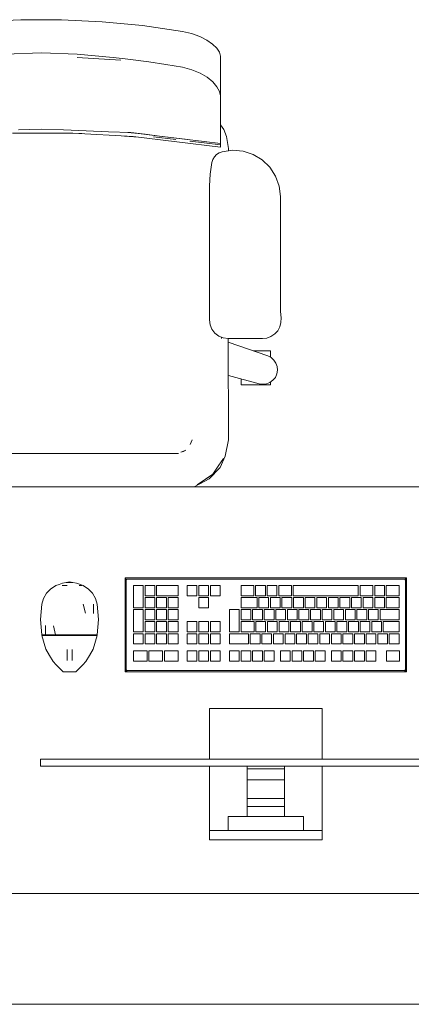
# Model space of a CAD drawing. Header units: millimetres. Extents: x -261 to 187, y -214 to 106.
# Tile 185 of 256: x -193.948 to -193.418, y -162.051 to -160.719. Entities that reach past the tile are written whole.
import ezdxf

# ---------------------------------------------------------------- set-up
doc = ezdxf.new("R2010")
doc.units = ezdxf.units.MM
doc.header["$LTSCALE"] = 0.005
doc.header["$MEASUREMENT"] = 0
for name, color, linetype, lineweight in [('IFC-Elemento construtivo genérico-Contorno', 9, 'Continuous', 5), ('IFC-Elemento de mobília-Contorno', 9, 'Continuous', 5), ('IFC-Laje-Contorno', 9, 'Continuous', 5), ('IFC-Parede-Contorno', 9, 'Continuous', 5)]:
    doc.layers.add(name, color=color, linetype=linetype, lineweight=lineweight)

msp = doc.modelspace()

# ---------------------------------------------------------------- linework, layer by layer
at = {"layer": 'IFC-Elemento construtivo genérico-Contorno', "lineweight": 5}
for p, q in [((-193.8058, -161.4741), (-193.8046, -161.4754)), ((-193.8058, -161.6011), (-193.8058, -161.4741)), ((-193.8058, -161.4741), (-193.4249, -161.4741)), ((-193.8046, -161.4754), (-193.8038, -161.4762)), ((-193.8031, -161.4759), (-193.8026, -161.4757)), ((-193.8029, -161.4758), (-193.8026, -161.4757)), ((-193.8026, -161.4757), (-193.428, -161.4757)), ((-193.428, -161.4757), (-193.4273, -161.476)), ((-193.4269, -161.4762), (-193.4261, -161.4754)), ((-193.4261, -161.4754), (-193.4249, -161.4741)), ((-193.4249, -161.6011), (-193.4249, -161.4741)), ((-193.9119, -161.4948), (-193.9062, -161.4889)), ((-193.9062, -161.4889), (-193.904, -161.4875)), ((-193.904, -161.4875), (-193.8993, -161.4845)), ((-193.8993, -161.4845), (-193.8948, -161.4829)), ((-193.8948, -161.4829), (-193.8903, -161.4812)), ((-193.8906, -161.4845), (-193.8841, -161.4845)), ((-193.8903, -161.4812), (-193.8855, -161.4804)), ((-193.8874, -161.4845), (-193.8841, -161.4845)), ((-193.8855, -161.4804), (-193.8809, -161.4796)), ((-193.8855, -161.4804), (-193.8763, -161.4804)), ((-193.8809, -161.4796), (-193.8763, -161.4804)), ((-193.8763, -161.4804), (-193.8715, -161.4812)), ((-193.8715, -161.4812), (-193.8625, -161.4845)), ((-193.8679, -161.4845), (-193.8641, -161.4845)), ((-193.8679, -161.4845), (-193.8658, -161.4845)), ((-193.8625, -161.4845), (-193.8577, -161.4875)), ((-193.8577, -161.4875), (-193.8556, -161.4889)), ((-193.8556, -161.4889), (-193.8499, -161.4948)), ((-193.8042, -161.4773), (-193.8038, -161.4762)), ((-193.8042, -161.4773), (-193.8039, -161.4765)), ((-193.8042, -161.4773), (-193.8041, -161.4769)), ((-193.8042, -161.5979), (-193.8042, -161.4773)), ((-193.8041, -161.4769), (-193.8039, -161.4765)), ((-193.8039, -161.4765), (-193.8038, -161.4762)), ((-193.8038, -161.4762), (-193.8029, -161.4758)), ((-193.8038, -161.4762), (-193.8031, -161.4759)), ((-193.7944, -161.5146), (-193.7944, -161.4845)), ((-193.7944, -161.4845), (-193.7812, -161.4845)), ((-193.7812, -161.5146), (-193.7812, -161.4845)), ((-193.7787, -161.4983), (-193.7787, -161.4845)), ((-193.7787, -161.4845), (-193.7655, -161.4845)), ((-193.7655, -161.4983), (-193.7655, -161.4845)), ((-193.7631, -161.4983), (-193.7631, -161.4845)), ((-193.7631, -161.4845), (-193.7341, -161.4845)), ((-193.7341, -161.4983), (-193.7341, -161.4845)), ((-193.7216, -161.4845), (-193.7084, -161.4845)), ((-193.7216, -161.4983), (-193.7216, -161.4845)), ((-193.7084, -161.4983), (-193.7084, -161.4845)), ((-193.706, -161.4845), (-193.6927, -161.4845)), ((-193.706, -161.4983), (-193.706, -161.4845)), ((-193.6927, -161.4983), (-193.6927, -161.4845)), ((-193.6903, -161.4845), (-193.677, -161.4845)), ((-193.6903, -161.4983), (-193.6903, -161.4845)), ((-193.677, -161.4983), (-193.677, -161.4845)), ((-193.6488, -161.4983), (-193.6488, -161.4845)), ((-193.6488, -161.4845), (-193.6315, -161.4845)), ((-193.6315, -161.4983), (-193.6315, -161.4845)), ((-193.6291, -161.4983), (-193.6291, -161.4845)), ((-193.6291, -161.4845), (-193.6158, -161.4845)), ((-193.6158, -161.4983), (-193.6158, -161.4845)), ((-193.6134, -161.4983), (-193.6134, -161.4845)), ((-193.6134, -161.4845), (-193.6002, -161.4845)), ((-193.6002, -161.4983), (-193.6002, -161.4845)), ((-193.5977, -161.4983), (-193.5977, -161.4845)), ((-193.5977, -161.4845), (-193.5806, -161.4845)), ((-193.5806, -161.4983), (-193.5806, -161.4845)), ((-193.5781, -161.4983), (-193.5781, -161.4845)), ((-193.5781, -161.4845), (-193.4902, -161.4845)), ((-193.4902, -161.4983), (-193.4902, -161.4845)), ((-193.4878, -161.4983), (-193.4878, -161.4845)), ((-193.4878, -161.4845), (-193.4704, -161.4845)), ((-193.4704, -161.4983), (-193.4704, -161.4845)), ((-193.468, -161.4983), (-193.468, -161.4845)), ((-193.468, -161.4845), (-193.4548, -161.4845)), ((-193.4548, -161.4983), (-193.4548, -161.4845)), ((-193.4523, -161.4983), (-193.4523, -161.4845)), ((-193.4523, -161.4845), (-193.435, -161.4845)), ((-193.435, -161.4983), (-193.435, -161.4845)), ((-193.4273, -161.476), (-193.4269, -161.4762)), ((-193.4269, -161.4762), (-193.4264, -161.4773)), ((-193.4266, -161.4769), (-193.4264, -161.4773)), ((-193.4264, -161.5979), (-193.4264, -161.4773)), ((-193.4263, -161.477), (-193.4258, -161.476)), ((-193.4263, -161.477), (-193.4261, -161.4767)), ((-193.4261, -161.4767), (-193.4258, -161.476)), ((-193.9183, -161.5097), (-193.916, -161.5018)), ((-193.916, -161.5018), (-193.9119, -161.4948)), ((-193.8499, -161.4948), (-193.8458, -161.5018)), ((-193.8458, -161.5018), (-193.8435, -161.5097)), ((-193.7787, -161.4983), (-193.7655, -161.4983)), ((-193.7787, -161.5146), (-193.7787, -161.5008)), ((-193.7787, -161.5008), (-193.7655, -161.5008)), ((-193.7655, -161.5146), (-193.7655, -161.5008)), ((-193.7631, -161.4983), (-193.7341, -161.4983)), ((-193.7631, -161.5146), (-193.7631, -161.5008)), ((-193.7631, -161.5008), (-193.7498, -161.5008)), ((-193.7498, -161.5146), (-193.7498, -161.5008)), ((-193.7474, -161.5146), (-193.7474, -161.5008)), ((-193.7474, -161.5008), (-193.7341, -161.5008)), ((-193.7341, -161.5146), (-193.7341, -161.5008)), ((-193.7216, -161.4983), (-193.7084, -161.4983)), ((-193.706, -161.4983), (-193.6927, -161.4983)), ((-193.706, -161.5146), (-193.706, -161.5008)), ((-193.706, -161.5008), (-193.6927, -161.5008)), ((-193.6927, -161.5146), (-193.6927, -161.5008)), ((-193.6903, -161.4983), (-193.677, -161.4983)), ((-193.6488, -161.4983), (-193.6315, -161.4983)), ((-193.6488, -161.5146), (-193.6488, -161.5008)), ((-193.6488, -161.5008), (-193.6272, -161.5008)), ((-193.6291, -161.4983), (-193.6158, -161.4983)), ((-193.6272, -161.5146), (-193.6272, -161.5008)), ((-193.6248, -161.5146), (-193.6248, -161.5008)), ((-193.6248, -161.5008), (-193.6115, -161.5008)), ((-193.6134, -161.4983), (-193.6002, -161.4983)), ((-193.6115, -161.5146), (-193.6115, -161.5008)), ((-193.6091, -161.5146), (-193.6091, -161.5008)), ((-193.6091, -161.5008), (-193.5958, -161.5008)), ((-193.5977, -161.4983), (-193.5806, -161.4983)), ((-193.5958, -161.5146), (-193.5958, -161.5008)), ((-193.5934, -161.5146), (-193.5934, -161.5008)), ((-193.5934, -161.5008), (-193.5802, -161.5008)), ((-193.5802, -161.5146), (-193.5802, -161.5008)), ((-193.5781, -161.4983), (-193.4902, -161.4983)), ((-193.5777, -161.5146), (-193.5777, -161.5008)), ((-193.5777, -161.5008), (-193.5645, -161.5008)), ((-193.5645, -161.5146), (-193.5645, -161.5008)), ((-193.5621, -161.5146), (-193.5621, -161.5008)), ((-193.5621, -161.5008), (-193.5488, -161.5008)), ((-193.5488, -161.5146), (-193.5488, -161.5008)), ((-193.5464, -161.5146), (-193.5464, -161.5008)), ((-193.5464, -161.5008), (-193.5331, -161.5008)), ((-193.5331, -161.5146), (-193.5331, -161.5008)), ((-193.5307, -161.5146), (-193.5307, -161.5008)), ((-193.5307, -161.5008), (-193.5175, -161.5008)), ((-193.5175, -161.5146), (-193.5175, -161.5008)), ((-193.515, -161.5146), (-193.515, -161.5008)), ((-193.515, -161.5008), (-193.5018, -161.5008)), ((-193.5018, -161.5146), (-193.5018, -161.5008)), ((-193.4994, -161.5146), (-193.4994, -161.5008)), ((-193.4994, -161.5008), (-193.4861, -161.5008)), ((-193.4878, -161.4983), (-193.4704, -161.4983)), ((-193.4861, -161.5146), (-193.4861, -161.5008)), ((-193.4837, -161.5146), (-193.4837, -161.5008)), ((-193.4837, -161.5008), (-193.4704, -161.5008)), ((-193.4704, -161.5146), (-193.4704, -161.5008)), ((-193.468, -161.4983), (-193.4548, -161.4983)), ((-193.468, -161.5146), (-193.468, -161.5008)), ((-193.468, -161.5008), (-193.4548, -161.5008)), ((-193.4548, -161.5146), (-193.4548, -161.5008)), ((-193.4523, -161.4983), (-193.435, -161.4983)), ((-193.4523, -161.5146), (-193.4523, -161.5008)), ((-193.4523, -161.5008), (-193.435, -161.5008)), ((-193.435, -161.5146), (-193.435, -161.5008)), ((-193.9201, -161.5303), (-193.9183, -161.5097)), ((-193.8622, -161.5097), (-193.8594, -161.5217)), ((-193.8485, -161.5097), (-193.8483, -161.5221)), ((-193.8435, -161.5097), (-193.8417, -161.5303)), ((-193.7944, -161.5146), (-193.7812, -161.5146)), ((-193.7787, -161.5146), (-193.7655, -161.5146)), ((-193.7631, -161.5146), (-193.7498, -161.5146)), ((-193.7474, -161.5146), (-193.7341, -161.5146)), ((-193.706, -161.5146), (-193.6927, -161.5146)), ((-193.6488, -161.5146), (-193.6272, -161.5146)), ((-193.6248, -161.5146), (-193.6115, -161.5146)), ((-193.6091, -161.5146), (-193.5958, -161.5146)), ((-193.5934, -161.5146), (-193.5802, -161.5146)), ((-193.5777, -161.5146), (-193.5645, -161.5146)), ((-193.5621, -161.5146), (-193.5488, -161.5146)), ((-193.5464, -161.5146), (-193.5331, -161.5146)), ((-193.5307, -161.5146), (-193.5175, -161.5146)), ((-193.515, -161.5146), (-193.5018, -161.5146)), ((-193.4994, -161.5146), (-193.4861, -161.5146)), ((-193.4837, -161.5146), (-193.4704, -161.5146)), ((-193.468, -161.5146), (-193.4548, -161.5146)), ((-193.4523, -161.5146), (-193.435, -161.5146)), ((-193.7944, -161.5472), (-193.7944, -161.517)), ((-193.7944, -161.517), (-193.7812, -161.517)), ((-193.7812, -161.5472), (-193.7812, -161.517)), ((-193.7787, -161.5309), (-193.7787, -161.517)), ((-193.7787, -161.517), (-193.7655, -161.517)), ((-193.7655, -161.5309), (-193.7655, -161.517)), ((-193.7631, -161.5309), (-193.7631, -161.517)), ((-193.7631, -161.517), (-193.7498, -161.517)), ((-193.7498, -161.5309), (-193.7498, -161.517)), ((-193.7474, -161.5309), (-193.7474, -161.517)), ((-193.7474, -161.517), (-193.7341, -161.517)), ((-193.7341, -161.5309), (-193.7341, -161.517)), ((-193.6644, -161.5472), (-193.6644, -161.517)), ((-193.6644, -161.517), (-193.6512, -161.517)), ((-193.6512, -161.5472), (-193.6512, -161.517)), ((-193.6488, -161.5309), (-193.6488, -161.517)), ((-193.6488, -161.517), (-193.6355, -161.517)), ((-193.6355, -161.5309), (-193.6355, -161.517)), ((-193.6331, -161.5309), (-193.6331, -161.517)), ((-193.6331, -161.517), (-193.6198, -161.517)), ((-193.6198, -161.5309), (-193.6198, -161.517)), ((-193.6174, -161.5309), (-193.6174, -161.517)), ((-193.6174, -161.517), (-193.6042, -161.517)), ((-193.6042, -161.5309), (-193.6042, -161.517)), ((-193.6018, -161.5309), (-193.6018, -161.517)), ((-193.6018, -161.517), (-193.5885, -161.517)), ((-193.5885, -161.5309), (-193.5885, -161.517)), ((-193.5861, -161.5309), (-193.5861, -161.517)), ((-193.5861, -161.517), (-193.5728, -161.517)), ((-193.5728, -161.5309), (-193.5728, -161.517)), ((-193.5704, -161.5309), (-193.5704, -161.517)), ((-193.5704, -161.517), (-193.5571, -161.517)), ((-193.5571, -161.5309), (-193.5571, -161.517)), ((-193.5547, -161.5309), (-193.5547, -161.517)), ((-193.5547, -161.517), (-193.5415, -161.517)), ((-193.5415, -161.5309), (-193.5415, -161.517)), ((-193.5391, -161.5309), (-193.5391, -161.517)), ((-193.5391, -161.517), (-193.5258, -161.517)), ((-193.5258, -161.5309), (-193.5258, -161.517)), ((-193.5234, -161.5309), (-193.5234, -161.517)), ((-193.5234, -161.517), (-193.5101, -161.517)), ((-193.5101, -161.5309), (-193.5101, -161.517)), ((-193.5077, -161.5309), (-193.5077, -161.517)), ((-193.5077, -161.517), (-193.4944, -161.517)), ((-193.4944, -161.5309), (-193.4944, -161.517)), ((-193.492, -161.5309), (-193.492, -161.517)), ((-193.492, -161.517), (-193.4788, -161.517)), ((-193.4788, -161.5309), (-193.4788, -161.517)), ((-193.4763, -161.5309), (-193.4763, -161.517)), ((-193.4763, -161.517), (-193.4631, -161.517)), ((-193.4631, -161.5309), (-193.4631, -161.517)), ((-193.4607, -161.5309), (-193.4607, -161.517)), ((-193.4607, -161.517), (-193.435, -161.517)), ((-193.435, -161.5309), (-193.435, -161.517)), ((-193.9201, -161.5303), (-193.9185, -161.551)), ((-193.9135, -161.5385), (-193.9134, -161.551)), ((-193.9024, -161.539), (-193.8997, -161.551)), ((-193.8433, -161.551), (-193.8417, -161.5303)), ((-193.7787, -161.5309), (-193.7655, -161.5309)), ((-193.7787, -161.5472), (-193.7787, -161.5333)), ((-193.7787, -161.5333), (-193.7655, -161.5333)), ((-193.7655, -161.5472), (-193.7655, -161.5333)), ((-193.7631, -161.5309), (-193.7498, -161.5309)), ((-193.7631, -161.5472), (-193.7631, -161.5333)), ((-193.7631, -161.5333), (-193.7498, -161.5333)), ((-193.7498, -161.5472), (-193.7498, -161.5333)), ((-193.7474, -161.5309), (-193.7341, -161.5309)), ((-193.7474, -161.5472), (-193.7474, -161.5333)), ((-193.7474, -161.5333), (-193.7341, -161.5333)), ((-193.7341, -161.5472), (-193.7341, -161.5333)), ((-193.7216, -161.5333), (-193.7084, -161.5333)), ((-193.7216, -161.5472), (-193.7216, -161.5333)), ((-193.7084, -161.5472), (-193.7084, -161.5333)), ((-193.706, -161.5333), (-193.6927, -161.5333)), ((-193.706, -161.5472), (-193.706, -161.5333)), ((-193.6927, -161.5472), (-193.6927, -161.5333)), ((-193.6903, -161.5333), (-193.677, -161.5333)), ((-193.6903, -161.5472), (-193.6903, -161.5333)), ((-193.677, -161.5472), (-193.677, -161.5333)), ((-193.6488, -161.5309), (-193.6355, -161.5309)), ((-193.6488, -161.5472), (-193.6488, -161.5333)), ((-193.6488, -161.5333), (-193.6311, -161.5333)), ((-193.6331, -161.5309), (-193.6198, -161.5309)), ((-193.6311, -161.5472), (-193.6311, -161.5333)), ((-193.6287, -161.5472), (-193.6287, -161.5333)), ((-193.6287, -161.5333), (-193.6155, -161.5333)), ((-193.6174, -161.5309), (-193.6042, -161.5309)), ((-193.6155, -161.5472), (-193.6155, -161.5333)), ((-193.613, -161.5472), (-193.613, -161.5333)), ((-193.613, -161.5333), (-193.5998, -161.5333)), ((-193.6018, -161.5309), (-193.5885, -161.5309)), ((-193.5998, -161.5472), (-193.5998, -161.5333)), ((-193.5974, -161.5472), (-193.5974, -161.5333)), ((-193.5974, -161.5333), (-193.5841, -161.5333)), ((-193.5861, -161.5309), (-193.5728, -161.5309)), ((-193.5841, -161.5472), (-193.5841, -161.5333)), ((-193.5817, -161.5472), (-193.5817, -161.5333)), ((-193.5817, -161.5333), (-193.5684, -161.5333)), ((-193.5704, -161.5309), (-193.5571, -161.5309)), ((-193.5684, -161.5472), (-193.5684, -161.5333)), ((-193.566, -161.5472), (-193.566, -161.5333)), ((-193.566, -161.5333), (-193.5528, -161.5333)), ((-193.5547, -161.5309), (-193.5415, -161.5309)), ((-193.5528, -161.5472), (-193.5528, -161.5333)), ((-193.5503, -161.5472), (-193.5503, -161.5333)), ((-193.5503, -161.5333), (-193.5371, -161.5333)), ((-193.5391, -161.5309), (-193.5258, -161.5309)), ((-193.5371, -161.5472), (-193.5371, -161.5333)), ((-193.5347, -161.5472), (-193.5347, -161.5333)), ((-193.5347, -161.5333), (-193.5214, -161.5333)), ((-193.5234, -161.5309), (-193.5101, -161.5309)), ((-193.5214, -161.5472), (-193.5214, -161.5333)), ((-193.519, -161.5472), (-193.519, -161.5333)), ((-193.519, -161.5333), (-193.5057, -161.5333)), ((-193.5077, -161.5309), (-193.4944, -161.5309)), ((-193.5057, -161.5472), (-193.5057, -161.5333)), ((-193.5033, -161.5472), (-193.5033, -161.5333)), ((-193.5033, -161.5333), (-193.4901, -161.5333)), ((-193.492, -161.5309), (-193.4788, -161.5309)), ((-193.4901, -161.5472), (-193.4901, -161.5333)), ((-193.4876, -161.5472), (-193.4876, -161.5333)), ((-193.4876, -161.5333), (-193.4744, -161.5333)), ((-193.4763, -161.5309), (-193.4631, -161.5309)), ((-193.4744, -161.5472), (-193.4744, -161.5333)), ((-193.472, -161.5472), (-193.472, -161.5333)), ((-193.472, -161.5333), (-193.4587, -161.5333)), ((-193.4607, -161.5309), (-193.435, -161.5309)), ((-193.4587, -161.5472), (-193.4587, -161.5333)), ((-193.4563, -161.5472), (-193.4563, -161.5333)), ((-193.4563, -161.5333), (-193.435, -161.5333)), ((-193.435, -161.5472), (-193.435, -161.5333)), ((-193.9185, -161.551), (-193.9159, -161.551)), ((-193.9183, -161.5518), (-193.9128, -161.5704)), ((-193.9183, -161.5518), (-193.9133, -161.5518)), ((-193.9175, -161.5518), (-193.9175, -161.551)), ((-193.9163, -161.5518), (-193.9151, -161.5518)), ((-193.9159, -161.551), (-193.9134, -161.551)), ((-193.9151, -161.5518), (-193.9138, -161.5518)), ((-193.9138, -161.5518), (-193.9126, -161.5518)), ((-193.9134, -161.551), (-193.9065, -161.551)), ((-193.9133, -161.5518), (-193.9065, -161.5518)), ((-193.9126, -161.5518), (-193.9126, -161.551)), ((-193.9092, -161.5518), (-193.9059, -161.5518)), ((-193.9065, -161.551), (-193.8997, -161.551)), ((-193.9065, -161.5518), (-193.8996, -161.5518)), ((-193.9025, -161.5518), (-193.8992, -161.5518)), ((-193.8997, -161.551), (-193.8903, -161.551)), ((-193.8996, -161.5518), (-193.8902, -161.5518)), ((-193.8992, -161.5518), (-193.8992, -161.551)), ((-193.8946, -161.5518), (-193.89, -161.5518)), ((-193.8903, -161.551), (-193.8809, -161.551)), ((-193.8902, -161.5518), (-193.8809, -161.5518)), ((-193.8855, -161.5518), (-193.8809, -161.5518)), ((-193.8809, -161.5518), (-193.8809, -161.551)), ((-193.8809, -161.551), (-193.8715, -161.551)), ((-193.8809, -161.5518), (-193.8715, -161.5518)), ((-193.8809, -161.5518), (-193.8763, -161.5518)), ((-193.8717, -161.5518), (-193.8672, -161.5518)), ((-193.8715, -161.551), (-193.8621, -161.551)), ((-193.8715, -161.5518), (-193.8622, -161.5518)), ((-193.8626, -161.5518), (-193.8626, -161.551)), ((-193.8626, -161.5518), (-193.8592, -161.5518)), ((-193.8622, -161.5518), (-193.8553, -161.5518)), ((-193.8621, -161.551), (-193.8552, -161.551)), ((-193.8559, -161.5518), (-193.8525, -161.5518)), ((-193.8553, -161.5518), (-193.8485, -161.5518)), ((-193.8552, -161.551), (-193.8484, -161.551)), ((-193.8492, -161.5518), (-193.8492, -161.551)), ((-193.8492, -161.5518), (-193.848, -161.5518)), ((-193.849, -161.5704), (-193.8435, -161.5518)), ((-193.8485, -161.5518), (-193.8435, -161.5518)), ((-193.8484, -161.551), (-193.8458, -161.551)), ((-193.848, -161.5518), (-193.8467, -161.5518)), ((-193.8467, -161.5518), (-193.846, -161.5518)), ((-193.846, -161.5518), (-193.8451, -161.5518)), ((-193.8458, -161.551), (-193.8433, -161.551)), ((-193.8443, -161.5518), (-193.8443, -161.551)), ((-193.7944, -161.5472), (-193.7812, -161.5472)), ((-193.7944, -161.5635), (-193.7944, -161.5496)), ((-193.7944, -161.5496), (-193.7812, -161.5496)), ((-193.7812, -161.5635), (-193.7812, -161.5496)), ((-193.7787, -161.5472), (-193.7655, -161.5472)), ((-193.7787, -161.5635), (-193.7787, -161.5496)), ((-193.7787, -161.5496), (-193.7655, -161.5496)), ((-193.7655, -161.5635), (-193.7655, -161.5496)), ((-193.7631, -161.5472), (-193.7498, -161.5472)), ((-193.7631, -161.5635), (-193.7631, -161.5496)), ((-193.7631, -161.5496), (-193.7498, -161.5496)), ((-193.7498, -161.5635), (-193.7498, -161.5496)), ((-193.7474, -161.5472), (-193.7341, -161.5472)), ((-193.7474, -161.5635), (-193.7474, -161.5496)), ((-193.7474, -161.5496), (-193.7341, -161.5496)), ((-193.7341, -161.5635), (-193.7341, -161.5496)), ((-193.7216, -161.5472), (-193.7084, -161.5472)), ((-193.7216, -161.5635), (-193.7216, -161.5496)), ((-193.7216, -161.5496), (-193.7084, -161.5496)), ((-193.7084, -161.5635), (-193.7084, -161.5496)), ((-193.706, -161.5472), (-193.6927, -161.5472)), ((-193.706, -161.5635), (-193.706, -161.5496)), ((-193.706, -161.5496), (-193.6927, -161.5496)), ((-193.6927, -161.5635), (-193.6927, -161.5496)), ((-193.6903, -161.5472), (-193.677, -161.5472)), ((-193.6903, -161.5635), (-193.6903, -161.5496)), ((-193.6903, -161.5496), (-193.677, -161.5496)), ((-193.677, -161.5635), (-193.677, -161.5496)), ((-193.6644, -161.5472), (-193.6512, -161.5472)), ((-193.6644, -161.5635), (-193.6644, -161.5496)), ((-193.6644, -161.5496), (-193.6388, -161.5496)), ((-193.6488, -161.5472), (-193.6311, -161.5472)), ((-193.6388, -161.5635), (-193.6388, -161.5496)), ((-193.6363, -161.5635), (-193.6363, -161.5496)), ((-193.6363, -161.5496), (-193.6231, -161.5496)), ((-193.6287, -161.5472), (-193.6155, -161.5472)), ((-193.6231, -161.5635), (-193.6231, -161.5496)), ((-193.6207, -161.5635), (-193.6207, -161.5496)), ((-193.6207, -161.5496), (-193.6074, -161.5496)), ((-193.613, -161.5472), (-193.5998, -161.5472)), ((-193.6074, -161.5635), (-193.6074, -161.5496)), ((-193.605, -161.5635), (-193.605, -161.5496)), ((-193.605, -161.5496), (-193.5917, -161.5496)), ((-193.5974, -161.5472), (-193.5841, -161.5472)), ((-193.5917, -161.5635), (-193.5917, -161.5496)), ((-193.5893, -161.5635), (-193.5893, -161.5496)), ((-193.5893, -161.5496), (-193.5761, -161.5496)), ((-193.5817, -161.5472), (-193.5684, -161.5472)), ((-193.5761, -161.5635), (-193.5761, -161.5496)), ((-193.5736, -161.5635), (-193.5736, -161.5496)), ((-193.5736, -161.5496), (-193.5604, -161.5496)), ((-193.566, -161.5472), (-193.5528, -161.5472)), ((-193.5604, -161.5635), (-193.5604, -161.5496)), ((-193.558, -161.5635), (-193.558, -161.5496)), ((-193.558, -161.5496), (-193.5447, -161.5496)), ((-193.5503, -161.5472), (-193.5371, -161.5472)), ((-193.5447, -161.5635), (-193.5447, -161.5496)), ((-193.5423, -161.5635), (-193.5423, -161.5496)), ((-193.5423, -161.5496), (-193.529, -161.5496)), ((-193.5347, -161.5472), (-193.5214, -161.5472)), ((-193.529, -161.5635), (-193.529, -161.5496)), ((-193.5266, -161.5635), (-193.5266, -161.5496)), ((-193.5266, -161.5496), (-193.5134, -161.5496)), ((-193.519, -161.5472), (-193.5057, -161.5472)), ((-193.5134, -161.5635), (-193.5134, -161.5496)), ((-193.5109, -161.5635), (-193.5109, -161.5496)), ((-193.5109, -161.5496), (-193.4977, -161.5496)), ((-193.5033, -161.5472), (-193.4901, -161.5472)), ((-193.4977, -161.5635), (-193.4977, -161.5496)), ((-193.4953, -161.5635), (-193.4953, -161.5496)), ((-193.4953, -161.5496), (-193.482, -161.5496)), ((-193.4876, -161.5472), (-193.4744, -161.5472)), ((-193.482, -161.5635), (-193.482, -161.5496)), ((-193.4796, -161.5635), (-193.4796, -161.5496)), ((-193.4796, -161.5496), (-193.4663, -161.5496)), ((-193.472, -161.5472), (-193.4587, -161.5472)), ((-193.4663, -161.5635), (-193.4663, -161.5496)), ((-193.4639, -161.5635), (-193.4639, -161.5496)), ((-193.4639, -161.5496), (-193.4507, -161.5496)), ((-193.4563, -161.5472), (-193.435, -161.5472)), ((-193.4507, -161.5635), (-193.4507, -161.5496)), ((-193.4482, -161.5635), (-193.4482, -161.5496)), ((-193.4482, -161.5496), (-193.435, -161.5496)), ((-193.435, -161.5635), (-193.435, -161.5496)), ((-193.7944, -161.5635), (-193.7812, -161.5635)), ((-193.7787, -161.5635), (-193.7655, -161.5635)), ((-193.7631, -161.5635), (-193.7498, -161.5635)), ((-193.7474, -161.5635), (-193.7341, -161.5635)), ((-193.7216, -161.5635), (-193.7084, -161.5635)), ((-193.706, -161.5635), (-193.6927, -161.5635)), ((-193.6903, -161.5635), (-193.677, -161.5635)), ((-193.6644, -161.5635), (-193.6388, -161.5635)), ((-193.6363, -161.5635), (-193.6231, -161.5635)), ((-193.6207, -161.5635), (-193.6074, -161.5635)), ((-193.605, -161.5635), (-193.5917, -161.5635)), ((-193.5893, -161.5635), (-193.5761, -161.5635)), ((-193.5736, -161.5635), (-193.5604, -161.5635)), ((-193.558, -161.5635), (-193.5447, -161.5635)), ((-193.5423, -161.5635), (-193.529, -161.5635)), ((-193.5266, -161.5635), (-193.5134, -161.5635)), ((-193.5109, -161.5635), (-193.4977, -161.5635)), ((-193.4953, -161.5635), (-193.482, -161.5635)), ((-193.4796, -161.5635), (-193.4663, -161.5635)), ((-193.4639, -161.5635), (-193.4507, -161.5635)), ((-193.4482, -161.5635), (-193.435, -161.5635)), ((-193.9128, -161.5704), (-193.908, -161.579)), ((-193.908, -161.579), (-193.903, -161.5871)), ((-193.8839, -161.5732), (-193.8839, -161.5708)), ((-193.8839, -161.5757), (-193.8839, -161.5732)), ((-193.8839, -161.5783), (-193.8839, -161.5757)), ((-193.8839, -161.5807), (-193.8839, -161.5783)), ((-193.8839, -161.5827), (-193.8839, -161.5807)), ((-193.8775, -161.5732), (-193.8775, -161.5708)), ((-193.8775, -161.5757), (-193.8775, -161.5732)), ((-193.8775, -161.5783), (-193.8775, -161.5757)), ((-193.8775, -161.5807), (-193.8775, -161.5783)), ((-193.8775, -161.5827), (-193.8775, -161.5807)), ((-193.8588, -161.5871), (-193.8538, -161.579)), ((-193.8538, -161.579), (-193.849, -161.5704)), ((-193.7944, -161.5726), (-193.776, -161.5726)), ((-193.7944, -161.5865), (-193.7944, -161.5726)), ((-193.776, -161.5865), (-193.776, -161.5726)), ((-193.7735, -161.5726), (-193.7551, -161.5726)), ((-193.7735, -161.5865), (-193.7735, -161.5726)), ((-193.7551, -161.5865), (-193.7551, -161.5726)), ((-193.7525, -161.5865), (-193.7525, -161.5726)), ((-193.7525, -161.5726), (-193.7341, -161.5726)), ((-193.7341, -161.5865), (-193.7341, -161.5726)), ((-193.7216, -161.5865), (-193.7216, -161.5726)), ((-193.7216, -161.5726), (-193.7084, -161.5726)), ((-193.7084, -161.5865), (-193.7084, -161.5726)), ((-193.706, -161.5865), (-193.706, -161.5726)), ((-193.706, -161.5726), (-193.6927, -161.5726)), ((-193.6927, -161.5865), (-193.6927, -161.5726)), ((-193.6903, -161.5865), (-193.6903, -161.5726)), ((-193.6903, -161.5726), (-193.677, -161.5726)), ((-193.677, -161.5865), (-193.677, -161.5726)), ((-193.6644, -161.5865), (-193.6644, -161.5726)), ((-193.6644, -161.5726), (-193.6512, -161.5726)), ((-193.6512, -161.5865), (-193.6512, -161.5726)), ((-193.6488, -161.5865), (-193.6488, -161.5726)), ((-193.6488, -161.5726), (-193.6355, -161.5726)), ((-193.6355, -161.5865), (-193.6355, -161.5726)), ((-193.6331, -161.5865), (-193.6331, -161.5726)), ((-193.6331, -161.5726), (-193.6198, -161.5726)), ((-193.6198, -161.5865), (-193.6198, -161.5726)), ((-193.6174, -161.5865), (-193.6174, -161.5726)), ((-193.6174, -161.5726), (-193.6041, -161.5726)), ((-193.6041, -161.5865), (-193.6041, -161.5726)), ((-193.5955, -161.5865), (-193.5955, -161.5726)), ((-193.5955, -161.5726), (-193.5823, -161.5726)), ((-193.5823, -161.5865), (-193.5823, -161.5726)), ((-193.5798, -161.5865), (-193.5798, -161.5726)), ((-193.5798, -161.5726), (-193.5666, -161.5726)), ((-193.5666, -161.5865), (-193.5666, -161.5726)), ((-193.5642, -161.5865), (-193.5642, -161.5726)), ((-193.5642, -161.5726), (-193.5509, -161.5726)), ((-193.5509, -161.5865), (-193.5509, -161.5726)), ((-193.5485, -161.5865), (-193.5485, -161.5726)), ((-193.5485, -161.5726), (-193.5352, -161.5726)), ((-193.5352, -161.5865), (-193.5352, -161.5726)), ((-193.5266, -161.5865), (-193.5266, -161.5726)), ((-193.5266, -161.5726), (-193.5134, -161.5726)), ((-193.5134, -161.5865), (-193.5134, -161.5726)), ((-193.5109, -161.5865), (-193.5109, -161.5726)), ((-193.5109, -161.5726), (-193.4977, -161.5726)), ((-193.4977, -161.5865), (-193.4977, -161.5726)), ((-193.4953, -161.5865), (-193.4953, -161.5726)), ((-193.4953, -161.5726), (-193.482, -161.5726)), ((-193.482, -161.5865), (-193.482, -161.5726)), ((-193.4796, -161.5865), (-193.4796, -161.5726)), ((-193.4796, -161.5726), (-193.4663, -161.5726)), ((-193.4663, -161.5865), (-193.4663, -161.5726)), ((-193.4522, -161.5865), (-193.4522, -161.5726)), ((-193.4522, -161.5726), (-193.4345, -161.5726)), ((-193.4345, -161.5865), (-193.4345, -161.5726)), ((-193.903, -161.5871), (-193.8988, -161.5919)), ((-193.8988, -161.5919), (-193.8896, -161.6011)), ((-193.8839, -161.5843), (-193.8839, -161.5827)), ((-193.8839, -161.5852), (-193.8839, -161.5843)), ((-193.8839, -161.5856), (-193.8839, -161.5852)), ((-193.8775, -161.5843), (-193.8775, -161.5827)), ((-193.8775, -161.5852), (-193.8775, -161.5843)), ((-193.8775, -161.5856), (-193.8775, -161.5852)), ((-193.8722, -161.6011), (-193.863, -161.5919)), ((-193.863, -161.5919), (-193.8588, -161.5871)), ((-193.7944, -161.5865), (-193.776, -161.5865)), ((-193.7735, -161.5865), (-193.7551, -161.5865)), ((-193.7525, -161.5865), (-193.7341, -161.5865)), ((-193.7216, -161.5865), (-193.7084, -161.5865)), ((-193.706, -161.5865), (-193.6927, -161.5865)), ((-193.6903, -161.5865), (-193.677, -161.5865)), ((-193.6644, -161.5865), (-193.6512, -161.5865)), ((-193.6488, -161.5865), (-193.6355, -161.5865)), ((-193.6331, -161.5865), (-193.6198, -161.5865)), ((-193.6174, -161.5865), (-193.6041, -161.5865)), ((-193.5955, -161.5865), (-193.5823, -161.5865)), ((-193.5798, -161.5865), (-193.5666, -161.5865)), ((-193.5642, -161.5865), (-193.5509, -161.5865)), ((-193.5485, -161.5865), (-193.5352, -161.5865)), ((-193.5266, -161.5865), (-193.5134, -161.5865)), ((-193.5109, -161.5865), (-193.4977, -161.5865)), ((-193.4953, -161.5865), (-193.482, -161.5865)), ((-193.4796, -161.5865), (-193.4663, -161.5865)), ((-193.4522, -161.5865), (-193.4345, -161.5865)), ((-193.8896, -161.6011), (-193.8884, -161.6011)), ((-193.8884, -161.6011), (-193.8872, -161.6011)), ((-193.8872, -161.6011), (-193.8862, -161.6011)), ((-193.8862, -161.6011), (-193.8852, -161.6011)), ((-193.8852, -161.6011), (-193.8831, -161.6011)), ((-193.8831, -161.6011), (-193.8809, -161.6011)), ((-193.8809, -161.6011), (-193.8787, -161.6011)), ((-193.8787, -161.6011), (-193.8766, -161.6011)), ((-193.8766, -161.6011), (-193.8756, -161.6011)), ((-193.8756, -161.6011), (-193.8746, -161.6011)), ((-193.8746, -161.6011), (-193.8734, -161.6011)), ((-193.8734, -161.6011), (-193.8722, -161.6011)), ((-193.8058, -161.6011), (-193.8046, -161.5999)), ((-193.8058, -161.6011), (-193.4249, -161.6011)), ((-193.8046, -161.5986), (-193.8042, -161.5979)), ((-193.8046, -161.5986), (-193.8044, -161.5983)), ((-193.8046, -161.5999), (-193.8038, -161.5991)), ((-193.8044, -161.5983), (-193.8042, -161.5979)), ((-193.8042, -161.5979), (-193.8038, -161.5991)), ((-193.8042, -161.5979), (-193.8041, -161.5981)), ((-193.8041, -161.5981), (-193.8041, -161.5984)), ((-193.8041, -161.5984), (-193.8038, -161.5991)), ((-193.804, -161.6002), (-193.8026, -161.5995)), ((-193.804, -161.6002), (-193.8033, -161.5999)), ((-193.8038, -161.5991), (-193.8034, -161.5992)), ((-193.8034, -161.5992), (-193.8026, -161.5995)), ((-193.8034, -161.5992), (-193.8031, -161.5994)), ((-193.8033, -161.5999), (-193.8026, -161.5995)), ((-193.8031, -161.5994), (-193.8026, -161.5995)), ((-193.8026, -161.5995), (-193.428, -161.5995)), ((-193.428, -161.5995), (-193.4269, -161.5991)), ((-193.428, -161.5995), (-193.4278, -161.5994)), ((-193.428, -161.5995), (-193.4276, -161.5994)), ((-193.4278, -161.5994), (-193.4269, -161.5991)), ((-193.4277, -161.5997), (-193.4267, -161.6002)), ((-193.4277, -161.5997), (-193.4274, -161.5999)), ((-193.4276, -161.5994), (-193.4269, -161.5991)), ((-193.4274, -161.5999), (-193.4267, -161.6002)), ((-193.4269, -161.5991), (-193.4268, -161.5987)), ((-193.4269, -161.5991), (-193.4261, -161.5999)), ((-193.4268, -161.5987), (-193.4264, -161.5979)), ((-193.4268, -161.5987), (-193.4266, -161.5984)), ((-193.4266, -161.5984), (-193.4264, -161.5979)), ((-193.4264, -161.5979), (-193.4261, -161.5986)), ((-193.4264, -161.5979), (-193.4258, -161.5993)), ((-193.4261, -161.5986), (-193.4258, -161.5993)), ((-193.4261, -161.5999), (-193.4249, -161.6011)), ((-193.6915, -161.7194), (-193.6915, -161.6507)), ((-193.6915, -161.6507), (-193.5391, -161.6507)), ((-193.5391, -161.7194), (-193.5391, -161.6507)), ((-193.9201, -161.7194), (-193.9199, -161.7194)), ((-193.9201, -161.7289), (-193.9201, -161.7194)), ((-193.9199, -161.7194), (-193.9193, -161.7194)), ((-193.9193, -161.7194), (-193.9183, -161.7194)), ((-193.9183, -161.7194), (-193.9169, -161.7194)), ((-193.9169, -161.7194), (-193.9154, -161.7194)), ((-193.9154, -161.7194), (-193.9138, -161.7194)), ((-193.9138, -161.7194), (-193.3169, -161.7194)), ((-193.9201, -161.7289), (-193.9199, -161.7289)), ((-193.9199, -161.7289), (-193.9193, -161.7289)), ((-193.9193, -161.7289), (-193.9183, -161.7289)), ((-193.9183, -161.7289), (-193.9169, -161.7289)), ((-193.9169, -161.7289), (-193.9154, -161.7289)), ((-193.9154, -161.7289), (-193.9138, -161.7289)), ((-193.9138, -161.7289), (-193.3169, -161.7289)), ((-193.6915, -161.8095), (-193.6915, -161.7289)), ((-193.6407, -161.7321), (-193.6407, -161.7289)), ((-193.6407, -161.7321), (-193.5899, -161.7321)), ((-193.6407, -161.7472), (-193.6407, -161.7321)), ((-193.5899, -161.7321), (-193.5899, -161.7289)), ((-193.5899, -161.7472), (-193.5899, -161.7321)), ((-193.5391, -161.8095), (-193.5391, -161.7289)), ((-193.6407, -161.7722), (-193.6407, -161.7472)), ((-193.6407, -161.7472), (-193.5899, -161.7472)), ((-193.5899, -161.7722), (-193.5899, -161.7472)), ((-193.6407, -161.7831), (-193.6407, -161.7722)), ((-193.6407, -161.7722), (-193.5899, -161.7722)), ((-193.5899, -161.7831), (-193.5899, -161.7722)), ((-193.6407, -161.7831), (-193.5899, -161.7831)), ((-193.6407, -161.7865), (-193.6407, -161.7831)), ((-193.6407, -161.7911), (-193.6407, -161.7865)), ((-193.6407, -161.7968), (-193.6407, -161.7911)), ((-193.5899, -161.7865), (-193.5899, -161.7823)), ((-193.5899, -161.7911), (-193.5899, -161.7865)), ((-193.5899, -161.7968), (-193.5899, -161.7911)), ((-193.6661, -161.8158), (-193.6661, -161.7968)), ((-193.6661, -161.7968), (-193.5645, -161.7968)), ((-193.5645, -161.8158), (-193.5645, -161.7968)), ((-193.6915, -161.8111), (-193.6915, -161.8095)), ((-193.6915, -161.8126), (-193.6915, -161.8111)), ((-193.6915, -161.814), (-193.6915, -161.8126)), ((-193.6915, -161.815), (-193.6915, -161.814)), ((-193.6915, -161.8156), (-193.6915, -161.815)), ((-193.6915, -161.8158), (-193.6915, -161.8156)), ((-193.6915, -161.8285), (-193.6915, -161.8158)), ((-193.6915, -161.8158), (-193.5391, -161.8158)), ((-193.5391, -161.8111), (-193.5391, -161.8095)), ((-193.5391, -161.8126), (-193.5391, -161.8111)), ((-193.5391, -161.814), (-193.5391, -161.8126)), ((-193.5391, -161.815), (-193.5391, -161.814)), ((-193.5391, -161.8156), (-193.5391, -161.815)), ((-193.5391, -161.8158), (-193.5391, -161.8156)), ((-193.5391, -161.8285), (-193.5391, -161.8158)), ((-193.6915, -161.8285), (-193.5391, -161.8285))]:
    msp.add_line(p, q, dxfattribs=at)
at = {"layer": 'IFC-Elemento de mobília-Contorno', "lineweight": 5}
for p, q in [((-194.0018, -160.722), (-193.9468, -160.7193)), ((-193.9468, -160.7193), (-193.8918, -160.7193)), ((-193.8918, -160.7193), (-193.8369, -160.722)), ((-193.8369, -160.722), (-193.7823, -160.7273)), ((-193.7823, -160.7273), (-193.7281, -160.7351)), ((-193.7281, -160.7351), (-193.7157, -160.738)), ((-193.7157, -160.738), (-193.7046, -160.742)), ((-193.7046, -160.742), (-193.695, -160.7469)), ((-193.695, -160.7469), (-193.6873, -160.7522)), ((-193.6873, -160.7522), (-193.6815, -160.7578)), ((-193.9678, -160.7659), (-193.919, -160.7642)), ((-193.919, -160.7642), (-193.8703, -160.7659)), ((-193.8703, -160.7659), (-193.846, -160.7681)), ((-193.846, -160.7681), (-193.8217, -160.7702)), ((-193.6815, -160.7578), (-193.678, -160.7632)), ((-193.678, -160.7632), (-193.6767, -160.7684)), ((-193.6767, -160.8224), (-193.6767, -160.7684)), ((-193.8704, -160.7705), (-193.841, -160.7723)), ((-193.8704, -160.7705), (-193.8115, -160.7741)), ((-193.841, -160.7723), (-193.8115, -160.7741)), ((-193.8217, -160.7702), (-193.8054, -160.7723)), ((-193.8054, -160.7723), (-193.7734, -160.7763)), ((-193.7734, -160.7763), (-193.7507, -160.7798)), ((-193.7507, -160.7798), (-193.7281, -160.7837)), ((-193.7281, -160.7837), (-193.7155, -160.7869)), ((-193.7155, -160.7869), (-193.7043, -160.7916)), ((-193.7043, -160.7916), (-193.6948, -160.7972)), ((-193.6948, -160.7972), (-193.6871, -160.8034)), ((-193.6871, -160.8034), (-193.6815, -160.8099)), ((-193.6815, -160.8099), (-193.678, -160.8163)), ((-193.678, -160.8163), (-193.6767, -160.8224)), ((-193.6767, -160.8399), (-193.6767, -160.8224)), ((-193.6767, -160.8548), (-193.6767, -160.8399)), ((-193.6767, -160.8669), (-193.6767, -160.8548)), ((-193.6767, -160.8613), (-193.6722, -160.8677)), ((-193.9582, -160.8726), (-193.8764, -160.8728)), ((-193.9498, -160.8684), (-193.9193, -160.8672)), ((-193.9193, -160.8672), (-193.8889, -160.8684)), ((-193.8889, -160.8684), (-193.8585, -160.8696)), ((-193.8794, -160.8728), (-193.8641, -160.8734)), ((-193.8764, -160.8728), (-193.7949, -160.8773)), ((-193.8585, -160.8696), (-193.8281, -160.8708)), ((-193.8281, -160.8708), (-193.7977, -160.872)), ((-193.8066, -160.8766), (-193.7875, -160.8782)), ((-193.802, -160.8718), (-193.7784, -160.8743)), ((-193.7977, -160.872), (-193.7592, -160.8766)), ((-193.7977, -160.872), (-193.7784, -160.8743)), ((-193.7855, -160.8734), (-193.7854, -160.8735)), ((-193.7784, -160.8743), (-193.7592, -160.8766)), ((-193.7592, -160.8766), (-193.6987, -160.8838)), ((-193.7592, -160.8766), (-193.7207, -160.8812)), ((-193.7592, -160.8766), (-193.7399, -160.8789)), ((-193.6767, -160.8761), (-193.6767, -160.8669)), ((-193.6767, -160.8825), (-193.6767, -160.8761)), ((-193.6722, -160.8677), (-193.6684, -160.8773)), ((-193.7949, -160.8773), (-193.6767, -160.8917)), ((-193.7674, -160.8778), (-193.7372, -160.8814)), ((-193.7399, -160.8789), (-193.7207, -160.8812)), ((-193.718, -160.8837), (-193.6987, -160.886)), ((-193.6987, -160.8838), (-193.6767, -160.8867)), ((-193.6987, -160.886), (-193.6767, -160.8887)), ((-193.6767, -160.8859), (-193.6767, -160.8825)), ((-193.6767, -160.8865), (-193.6767, -160.8859)), ((-193.6767, -160.8867), (-193.6767, -160.8865)), ((-193.6767, -160.887), (-193.6767, -160.8867)), ((-193.6767, -160.8887), (-193.6767, -160.887)), ((-193.6767, -160.891), (-193.6767, -160.8887)), ((-193.6684, -160.8773), (-193.6658, -160.8936)), ((-193.6847, -160.9048), (-193.6819, -160.9018)), ((-193.6819, -160.9018), (-193.6784, -160.8995)), ((-193.6784, -160.8995), (-193.6745, -160.898)), ((-193.6767, -160.8917), (-193.6767, -160.891)), ((-193.6745, -160.898), (-193.6604, -160.8959)), ((-193.6658, -160.8967), (-193.6658, -160.8936)), ((-193.6604, -160.8959), (-193.6461, -160.897)), ((-193.6461, -160.897), (-193.6324, -160.9014)), ((-193.6324, -160.9014), (-193.6201, -160.9087)), ((-193.6908, -160.9281), (-193.6882, -160.9123)), ((-193.6882, -160.9123), (-193.6869, -160.9084)), ((-193.6869, -160.9084), (-193.6847, -160.9048)), ((-193.6201, -160.9087), (-193.6098, -160.9187)), ((-193.6916, -160.9441), (-193.6908, -160.9281)), ((-193.6098, -160.9187), (-193.6021, -160.9307)), ((-193.6021, -160.9307), (-193.5972, -160.9442)), ((-193.6916, -161.1252), (-193.6916, -160.9441)), ((-193.5972, -160.9442), (-193.5956, -160.9585)), ((-193.5956, -161.105), (-193.5956, -160.9585)), ((-193.5956, -161.105), (-193.5954, -161.1138)), ((-193.5954, -161.1138), (-193.5947, -161.1226)), ((-193.6916, -161.1252), (-193.6907, -161.1318)), ((-193.5963, -161.1345), (-193.5948, -161.1287)), ((-193.5948, -161.1287), (-193.5947, -161.1226)), ((-193.6907, -161.1318), (-193.6882, -161.1379)), ((-193.6882, -161.1379), (-193.6842, -161.1431)), ((-193.6033, -161.1443), (-193.5992, -161.1399)), ((-193.5992, -161.1399), (-193.5963, -161.1345)), ((-193.6842, -161.1431), (-193.6789, -161.1472)), ((-193.6789, -161.1472), (-193.6728, -161.1497)), ((-193.6753, -161.1503), (-193.6753, -161.1487)), ((-193.6728, -161.1497), (-193.6662, -161.1506)), ((-193.6662, -161.1506), (-193.62, -161.1506)), ((-193.6662, -161.1506), (-193.6658, -161.2873)), ((-193.6662, -161.1554), (-193.6127, -161.1739)), ((-193.62, -161.1506), (-193.614, -161.1499)), ((-193.614, -161.1499), (-193.6083, -161.1477)), ((-193.6083, -161.1477), (-193.6033, -161.1443)), ((-193.6318, -161.1673), (-193.6089, -161.1673)), ((-193.6089, -161.1681), (-193.6089, -161.1673)), ((-193.6089, -161.1704), (-193.6089, -161.1681)), ((-193.6127, -161.1739), (-193.6082, -161.1762)), ((-193.6089, -161.174), (-193.6089, -161.1704)), ((-193.6089, -161.1758), (-193.6089, -161.174)), ((-193.6082, -161.1762), (-193.6044, -161.1795)), ((-193.6044, -161.1795), (-193.6016, -161.1836)), ((-193.6016, -161.1836), (-193.5999, -161.1884)), ((-193.6003, -161.1984), (-193.5995, -161.1934)), ((-193.5999, -161.1884), (-193.5995, -161.1934)), ((-193.666, -161.2004), (-193.6243, -161.2117)), ((-193.6485, -161.2064), (-193.6485, -161.2051)), ((-193.6485, -161.2101), (-193.6485, -161.2064)), ((-193.6097, -161.2099), (-193.6056, -161.2069)), ((-193.6089, -161.2101), (-193.6089, -161.2093)), ((-193.6056, -161.2069), (-193.6024, -161.203)), ((-193.6024, -161.203), (-193.6003, -161.1984)), ((-193.6485, -161.2124), (-193.6485, -161.2101)), ((-193.6485, -161.2131), (-193.6485, -161.2124)), ((-193.6485, -161.2131), (-193.6089, -161.2131)), ((-193.6243, -161.2117), (-193.6194, -161.2123)), ((-193.6194, -161.2123), (-193.6143, -161.2117)), ((-193.6143, -161.2117), (-193.6097, -161.2099)), ((-193.6089, -161.2124), (-193.6089, -161.2101)), ((-193.6089, -161.2131), (-193.6089, -161.2124)), ((-193.7177, -161.2939), (-193.715, -161.2873)), ((-193.7164, -161.2906), (-193.715, -161.2873)), ((-193.6701, -161.3093), (-193.6658, -161.2873)), ((-193.7301, -161.3043), (-193.7236, -161.3016)), ((-193.7268, -161.303), (-193.7236, -161.3016)), ((-193.7177, -161.2939), (-193.7164, -161.2906)), ((-194.1017, -161.3057), (-193.7334, -161.3057)), ((-193.7301, -161.3043), (-193.7268, -161.303)), ((-193.6787, -161.3217), (-193.6726, -161.3125)), ((-193.6772, -161.3249), (-193.6701, -161.3093)), ((-193.6919, -161.3403), (-193.6772, -161.3249)), ((-193.6868, -161.3338), (-193.6787, -161.3217)), ((-193.7114, -161.3506), (-193.6919, -161.3403)), ((-193.7082, -161.3481), (-193.6868, -161.3338)), ((-193.7082, -161.3481), (-193.6975, -161.341)), ((-193.6975, -161.341), (-193.6868, -161.3338)), ((-193.7124, -161.3508), (-193.7114, -161.3506))]:
    msp.add_line(p, q, dxfattribs=at)
at = {"layer": 'IFC-Laje-Contorno', "lineweight": 5}
msp.add_line((-198.9353, -161.3508), (-192.8691, -161.3508), dxfattribs=at)
at = {"layer": 'IFC-Parede-Contorno', "lineweight": 5}
for p, q in [((-195.6654, -161.9007), (-188.4659, -161.9007)), ((-205.6369, -162.0507), (-191.6073, -162.0507))]:
    msp.add_line(p, q, dxfattribs=at)

doc.saveas('drawing.dxf')
